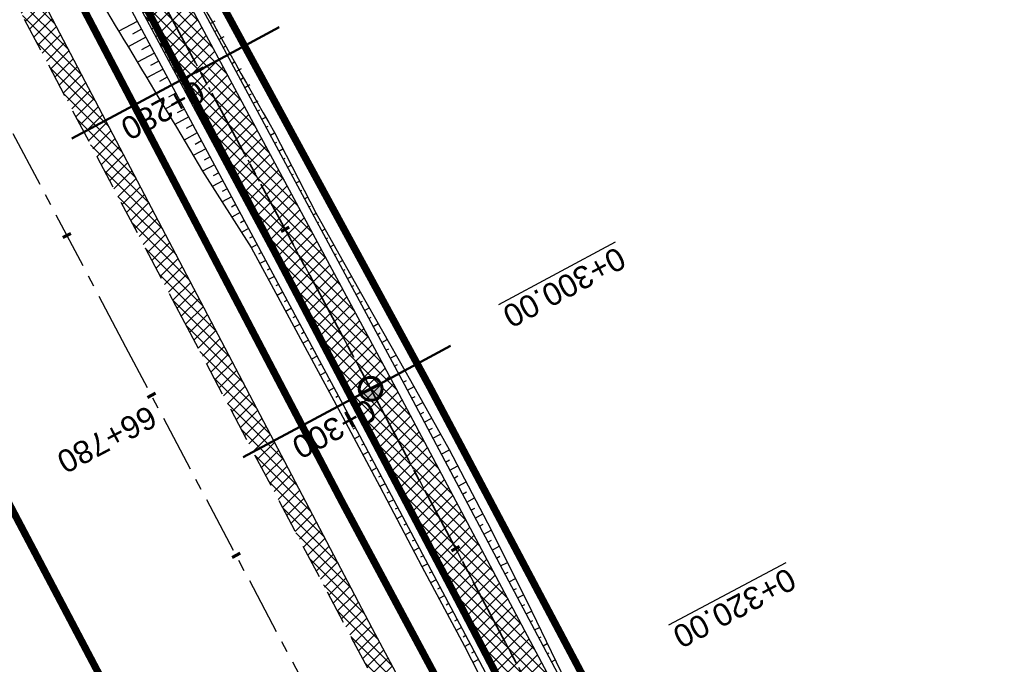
# Model space of a CAD drawing. Header units: metres. Extents: x 7529682 to 7533711, y 5721195 to 5727842.
# Tile 213 of 232: x 7529838 to 7529892, y 5727517 to 5727553. Entities that reach past the tile are written whole.
import ezdxf

# ---------------------------------------------------------------- set-up
doc = ezdxf.new("R2010")
doc.units = ezdxf.units.M
for name, pattern in [('817-dzialki-09-05-04$0$HIDDEN', [0.375, 0.25, -0.125]), ('ACAD_ISO05W100', [33, 24, -3, 0, -3, 0, -3]), ('CENTER', [50.8, 31.75, -6.35, 6.35, -6.35]), ('CENTER2', [28.575, 19.05, -3.175, 3.175, -3.175]), ('HIDDEN', [9.525, 6.35, -3.175])]:
    doc.linetypes.add(name, pattern=pattern)
for name, color, linetype in [('C-DROGI-SYTUACJA', 7, 'Continuous'), ('C-DROGI-SYTUACJA-ETYKIETY', 7, 'Continuous'), ('D-hatch-pobocza', 131, 'Continuous'), ('D-pobocza', 60, 'Continuous'), ('D-rowy', 160, 'Continuous'), ('D-skarpa', 2, 'Continuous'), ('D-skarpa-kreskowanie', 2, 'Continuous')]:
    doc.layers.add(name, color=color, linetype=linetype)
for name, color, linetype, lineweight, true_color in [('D-hatch-ciag-pieszo-rowerowy', 7, 'Continuous', 13, 0xff9f80), ('D-LR-etap-III', 7, '817-dzialki-09-05-04$0$HIDDEN', 50, 0x00008f), ('D-przekroje-pop', 7, 'Continuous', 50, 0x000099)]:
    doc.layers.add(name, color=color, linetype=linetype, lineweight=lineweight, true_color=true_color)
for name, color, linetype, lineweight in [('D-krawędzie', 3, 'Continuous', 30), ('D-obrzeża', 2, 'Continuous', 30), ('D-oś', 10, 'CENTER', 30), ('D-pas-drogowy', 7, 'ACAD_ISO05W100', 50)]:
    doc.layers.add(name, color=color, linetype=linetype, lineweight=lineweight)
doc.layers.add('poprzeczki', color=7, linetype='Continuous', true_color=0x0000c7)
doc.styles.get("Standard").update_dxf_attribs({"font": 'arial.ttf'})
pattern_1 = [(45, (0, 0), (-0.33675960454, 0.33675960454), []), (135, (0, 0), (-0.33675960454, -0.33675960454), [])]

# ---------------------------------------------------------------- blocks, each defined once
blk = doc.blocks.new('AeccTickLine')
at = {"color": 0, "linetype": 'ByBlock', "lineweight": -2}
blk.add_line((0, 1), (0, -1), dxfattribs=at)
blk = doc.blocks.new('kilometraz')
at = {"linetype": 'ByBlock', "lineweight": -2}
blk.add_hatch(color=0, dxfattribs=at).paths.add_polyline_path([(0, -0.28125, 0.41421356), (0.28125, 0, 0.41421356), (0, 0.28125)])
at = {"color": 0, "linetype": 'ByBlock', "lineweight": -2}
blk.add_line((0, 0.28125), (0, -0.28125), dxfattribs=at)
blk.add_circle((0, 0), 0.28125, dxfattribs=at)

msp = doc.modelspace()

# ---------------------------------------------------------------- hatches: boundary and pattern name
at = {"layer": 'D-hatch-ciag-pieszo-rowerowy'}
h = msp.add_hatch(dxfattribs=at)
h.set_pattern_fill('ANSI37', color=256, scale=0.15, style=0)
h.set_pattern_definition(pattern_1)
edge = h.paths.add_edge_path()
edge.add_line((7529794.958, 5727650.503), (7529776.019, 5727686.408))
edge.add_line((7529776.019, 5727686.408), (7529748.844, 5727737.805))
edge.add_line((7529748.844, 5727737.805), (7529744.118, 5727746.741))
edge.add_arc((7529726.438, 5727737.391), 20, 27.8727, 44.2965)
edge.add_line((7529740.753, 5727751.358), (7529739.549, 5727752.592))
edge.add_arc((7529753.864, 5727766.559), 20, 207.9018, 224.2965, ccw=False)
edge.add_line((7529736.189, 5727757.2), (7529717.235, 5727792.995))
edge.add_line((7529717.235, 5727792.995), (7529715.008, 5727791.858))
edge.add_line((7529715.008, 5727791.858), (7529734.148, 5727755.712))
edge.add_arc((7529751.823, 5727765.071), 20, 207.9018, 224.2965)
edge.add_line((7529737.508, 5727751.104), (7529738.712, 5727749.87))
edge.add_arc((7529724.397, 5727735.903), 20, 27.8728, 44.2965, ccw=False)
edge.add_line((7529742.077, 5727745.253), (7529746.633, 5727736.639))
edge.add_line((7529746.633, 5727736.639), (7529773.808, 5727685.242))
edge.add_line((7529773.808, 5727685.242), (7529792.751, 5727649.328))
edge.add_line((7529792.751, 5727649.328), (7529811.281, 5727614.82))
edge.add_line((7529811.281, 5727614.82), (7529836.657, 5727568.297))
edge.add_line((7529836.657, 5727568.297), (7529856.555, 5727531.255))
edge.add_line((7529856.555, 5727531.255), (7529859.536, 5727525.637))
edge.add_line((7529859.536, 5727525.637), (7529862.565, 5727525.262))
edge.add_line((7529862.565, 5727525.262), (7529858.761, 5727532.432))
edge.add_line((7529858.761, 5727532.432), (7529838.856, 5727569.487))
edge.add_line((7529838.856, 5727569.487), (7529813.479, 5727616.01))
edge.add_line((7529813.479, 5727616.01), (7529794.958, 5727650.503))
h = msp.add_hatch(dxfattribs=at)
h.set_pattern_fill('ANSI37', color=256, scale=0.15, style=0)
h.set_pattern_definition(pattern_1)
h.paths.add_polyline_path([(7529994.115, 5727270.039), (7529996.409, 5727271.048), (7529995.888, 5727272.04), (7529987.333, 5727287.9), (7529970.791, 5727319.398), (7529945.39, 5727367.318), (7529919.647, 5727417.711), (7529903.693, 5727447.921), (7529879.894, 5727492.595), (7529862.565, 5727525.262), (7529859.536, 5727525.637), (7529877.686, 5727491.422), (7529901.485, 5727446.75), (7529917.429, 5727416.559), (7529943.172, 5727366.164), (7529968.58, 5727318.231), (7529985.127, 5727286.725), (7529993.681, 5727270.865)])
at = {"layer": 'D-hatch-pobocza'}
h = msp.add_hatch(dxfattribs=at)
h.set_pattern_fill('ANSI37', color=256, scale=0.15, style=0)
h.set_pattern_definition(pattern_1)
h.paths.add_polyline_path([(7529905.34, 5727429.09), (7529892.28, 5727453.58), (7529881.53, 5727473.69), (7529872.27, 5727491.4), (7529857.46, 5727519.14), (7529841.38, 5727549.79), (7529827.75, 5727575.78), (7529816.4, 5727596.89), (7529800.43, 5727627.4), (7529788.07, 5727650.98), (7529775.85, 5727673.83), (7529761.3, 5727701.31), (7529749.89, 5727722.83), (7529745.5, 5727731.66), (7529738.971, 5727744.085), (7529737.465, 5727743.316), (7529742.213, 5727734.302), (7529762.326, 5727696.274), (7529777.785, 5727667.006), (7529799.322, 5727626.3), (7529822.193, 5727583.156), (7529846.924, 5727536.347), (7529864.752, 5727502.663), (7529900.459, 5727434.965), (7529935.352, 5727369.308), (7529971.476, 5727300.786), (7529988.361, 5727268.841), (7529990.28, 5727268.6), (7529990.329, 5727268.617), (7529981.66, 5727284.96), (7529968.42, 5727309.6), (7529956.4, 5727332.85), (7529943.52, 5727357.04), (7529932.32, 5727378.32), (7529916.68, 5727408.01)])

# ---------------------------------------------------------------- linework, layer by layer
at = {"layer": 'C-DROGI-SYTUACJA', "color": 10, "linetype": 'CENTER2', "lineweight": 35, "ltscale": 0.2}
msp.add_lwpolyline([(7529714.301, 5727795.865), (7529735.169, 5727756.456, 0.071658), (7529738.529, 5727751.848), (7529739.732, 5727750.614, -0.071785), (7529743.098, 5727745.997), (7529747.739, 5727737.221), (7529774.913, 5727685.825), (7529793.855, 5727649.915), (7529812.38, 5727615.415), (7529837.757, 5727568.892), (7529857.658, 5727531.843), (7529878.79, 5727492.008), (7529902.589, 5727447.335), (7529918.538, 5727417.135), (7529944.281, 5727366.741), (7529969.685, 5727318.815), (7529986.23, 5727287.312), (7529994.785, 5727271.452), (7530014.919, 5727233.118)], format="xyb", dxfattribs=at)
at = {"layer": 'D-krawędzie', "linetype": 'HIDDEN', "ltscale": 0.3}
msp.add_lwpolyline([(7529737.465, 5727743.316), (7529742.213, 5727734.302), (7529762.326, 5727696.274), (7529777.785, 5727667.006), (7529799.322, 5727626.3), (7529822.193, 5727583.156), (7529846.924, 5727536.347), (7529864.752, 5727502.663), (7529900.459, 5727434.965), (7529935.352, 5727369.308), (7529971.476, 5727300.786), (7530006.702, 5727234.141)], dxfattribs=at)
at = {"layer": 'D-LR-etap-III', "ltscale": 10, "flags": 128}
msp.add_lwpolyline([(7531750.474, 5723895.103, 0.4, 0.4, 0), (7531750.505, 5723895.13, 0.4, 0.4, 0), (7531682.71, 5724022.92, 0.4, 0.4, 0), (7531619.177, 5724147.204, 0.4, 0.4, 0), (7531592.309, 5724198.489, 0.4, 0.4, 0), (7531553.264, 5724272.919, 0.4, 0.4, 0), (7531504.02, 5724366.79, 0.4, 0.4, 0), (7531482.09, 5724407.62, 0.4, 0.4, 0), (7531412.35, 5724541.183, 0.4, 0.4, 0), (7531388.464, 5724586.93, 0.4, 0.4, 0), (7531345.12, 5724669.94, 0.4, 0.4, 0), (7531127.66, 5725081.67, 0.4, 0.4, 0), (7531059.253, 5725211.041, 0.4, 0.4, 0), (7531008.007, 5725307.954, 0.4, 0.4, 0), (7530964.182, 5725390.836, 0.4, 0.4, 0), (7530914.557, 5725484.684, 0.4, 0.4, 0), (7530865.243, 5725577.494, 0.4, 0.4, 0), (7530840.085, 5725624.059, 0.4, 0.4, 0), (7530802.56, 5725694.925, 0.4, 0.4, 0), (7530755.54, 5725787.51, 0.4, 0.4, 0), (7530708.718, 5725876.303, 0.4, 0.4, 0), (7530695.12, 5725902.09, 0.4, 0.4, 0), (7530642.914, 5726001.078, 0.4, 0.4, 0), (7530634.935, 5726016.147, 0.4, 0.4, 0), (7530610.82, 5726061.93, 0.4, 0.4, 0), (7530610.82, 5726061.93, 0.4, 0.4, 0), (7530607.21, 5726063.51, 0.4, 0.4, 0), (7530597.42, 5726080.68, 0.4, 0.4, 0), (7530591.16, 5726088.44, 0.4, 0.4, 0), (7530581.28, 5726107.21, 0.4, 0.4, 0), (7530571.29, 5726130.56, 0.4, 0.4, 0), (7530549.555, 5726171.527, 0.4, 0.4, 0), (7530531.014, 5726206.474, 0.4, 0.4, 0), (7530516.461, 5726236.017, 0.4, 0.4, 0), (7530500.799, 5726266.141, 0.4, 0.4, 0), (7530491.35, 5726283.94, 0.4, 0.4, 0), (7530482.4, 5726303.41, 0.4, 0.4, 0), (7530482.4, 5726303.41, 0.4, 0.4, 0), (7530450.41, 5726357.28, 0.4, 0.4, 0), (7530397.759, 5726458.5, 0.4, 0.4, 0), (7530334.708, 5726583.665, 0.4, 0.4, 0), (7530303.939, 5726645.168, 0.4, 0.4, 0), (7530300.51, 5726651.778, 0.4, 0.4, 0), (7530289.214, 5726671.967, 0.4, 0.4, 0), (7530281.54, 5726685.57, 0.4, 0.4, 0), (7530261.371, 5726724.163, 0.4, 0.4, 0), (7530254.03, 5726738.21, 0.4, 0.4, 0), (7530197.22, 5726845.06, 0.4, 0.4, 0), (7530194.71, 5726849.15, 0.4, 0.4, 0), (7530195.92, 5726850.75, 0.4, 0.4, 0), (7530170.547, 5726892.961, 0.4, 0.4, 0), (7530143.175, 5726945.066, 0.4, 0.4, 0), (7530105.06, 5727018.32, 0.4, 0.4, 0), (7530100.06, 5727027.16, 0.4, 0.4, 0), (7530062.319, 5727099.625, 0.4, 0.4, 0), (7530015.379, 5727189.42, 0.4, 0.4, 0), (7529983.208, 5727250.207, 0.4, 0.4, 0), (7529953.284, 5727306.747, 0.4, 0.4, 0), (7529900.671, 5727406.159, 0.4, 0.4, 0), (7529890.63, 5727425.131, 0.4, 0.4, 0), (7529875.155, 5727454.426, 0.4, 0.4, 0), (7529857.56, 5727487.787, 0.4, 0.4, 0), (7529835.194, 5727530.193, 0.4, 0.4, 0), (7529811.741, 5727574.662, 0.4, 0.4, 0), (7529792.102, 5727611.923, 0.4, 0.4, 0), (7529768.066, 5727657.47, 0.4, 0.4, 0), (7529755.211, 5727682.131, 0.4, 0.4, 0), (7529753.31, 5727681.13, 0.4, 0.4, 0), (7529739.21, 5727707.77, 0.4, 0.4, 0), (7529735.395, 5727711.252, 0.4, 0.4, 0), (7529725.42, 5727730.2, 0.4, 0.4, 0), (7529723.55, 5727729.88, 0.4, 0.4, 0), (7529695.567, 5727782.932, 0.4, 0.4, 0), (7529717.68, 5727794.024, 0.4, 0.4, 0), (7529736.275, 5727758.647, 0.4, 0.4, 0), (7529736.275, 5727758.647, 0.4, 0.4, 0), (7529744.511, 5727750.406, 0.4, 0.4, 0), (7529744.511, 5727750.406, 0.4, 0.4, 0), (7529750.283, 5727738.55, 0.4, 0.4, 0), (7529777.109, 5727687.569, 0.4, 0.4, 0), (7529796.515, 5727651.33, 0.4, 0.4, 0), (7529814.938, 5727616.793, 0.4, 0.4, 0), (7529839.007, 5727572.304, 0.4, 0.4, 0), (7529860.618, 5727532.509, 0.4, 0.4, 0), (7529882.349, 5727491.504, 0.4, 0.4, 0), (7529904.865, 5727449.096, 0.4, 0.4, 0), (7529920.747, 5727418.885, 0.4, 0.4, 0), (7529946.677, 5727368.547, 0.4, 0.4, 0), (7529972.025, 5727320.573, 0.4, 0.4, 0), (7529987.74, 5727290.153, 0.4, 0.4, 0), (7529996.497, 5727273.662, 0.4, 0.4, 0), (7530017.541, 5727234.203, 0.4, 0.4, 0), (7530033.054, 5727204.864, 0.4, 0.4, 0), (7530051.623, 5727170.223, 0.4, 0.4, 0), (7530069.277, 5727137.016, 0.4, 0.4, 0), (7530089.385, 5727097.534, 0.4, 0.4, 0), (7530109.713, 5727060.747, 0.4, 0.4, 0), (7530136.77, 5727011.64, 0.4, 0.4, 0), (7530162.447, 5726962.744, 0.4, 0.4, 0), (7530187.674, 5726916.992, 0.4, 0.4, 0), (7530207.821, 5726879.335, 0.4, 0.4, 0), (7530230.626, 5726834.519, 0.4, 0.4, 0), (7530262.288, 5726776.618, 0.4, 0.4, 0), (7530277.51, 5726760.213, 0.4, 0.4, 0), (7530286.037, 5726744.107, 0.4, 0.4, 0), (7530288.097, 5726735.884, 0.4, 0.4, 0), (7530290.394, 5726725.047, 0.4, 0.4, 0), (7530296.177, 5726713.583, 0.4, 0.4, 0), (7530302.726, 5726701.182, 0.4, 0.4, 0), (7530325.685, 5726657.466, 0.4, 0.4, 0), (7530343.244, 5726623.649, 0.4, 0.4, 0), (7530360.23, 5726591.747, 0.4, 0.4, 0), (7530383.209, 5726548.059, 0.4, 0.4, 0), (7530406.018, 5726503.606, 0.4, 0.4, 0), (7530427.465, 5726462.62, 0.4, 0.4, 0), (7530447.928, 5726424.388, 0.4, 0.4, 0), (7530471.127, 5726379.921, 0.4, 0.4, 0), (7530490.501, 5726343.033, 0.4, 0.4, 0), (7530509.499, 5726306.733, 0.4, 0.4, 0), (7530529.89, 5726267.244, 0.4, 0.4, 0), (7530543.852, 5726238.99, 0.4, 0.4, 0), (7530554.809, 5726218.944, 0.4, 0.4, 0), (7530559.027, 5726212.223, 0.4, 0.4, 0), (7530563.061, 5726206.41, 0.4, 0.4, 0), (7530566.934, 5726200.464, 0.4, 0.4, 0), (7530569.771, 5726194.902, 0.4, 0.4, 0), (7530571.473, 5726191.282, 0.4, 0.4, 0), (7530572.839, 5726188.025, 0.4, 0.4, 0), (7530575.295, 5726182.035, 0.4, 0.4, 0), (7530579.737, 5726173.306, 0.4, 0.4, 0), (7530583.3, 5726167.41, 0.4, 0.4, 0), (7530593.4, 5726163.33, 0.4, 0.4, 0), (7530598.618, 5726155.264, 0.4, 0.4, 0), (7530608.258, 5726140.497, 0.4, 0.4, 0), (7530603.27, 5726136.83, 0.4, 0.4, 0), (7530606.53, 5726131.84, 0.4, 0.4, 0), (7530604.239, 5726124.217, 0.4, 0.4, 0), (7530605.847, 5726121.63, 0.4, 0.4, 0), (7530608.972, 5726116.164, 0.4, 0.4, 0), (7530618.114, 5726097.791, 0.4, 0.4, 0), (7530651.213, 5726034.96, 0.4, 0.4, 0), (7530670.244, 5725998.611, 0.4, 0.4, 0), (7530698.075, 5725945.953, 0.4, 0.4, 0), (7530716.506, 5725911.305, 0.4, 0.4, 0), (7530735.223, 5725875.667, 0.4, 0.4, 0), (7530752.504, 5725842.155, 0.4, 0.4, 0), (7530778.311, 5725793.501, 0.4, 0.4, 0), (7530797.5, 5725756.382, 0.4, 0.4, 0), (7530812.519, 5725728.289, 0.4, 0.4, 0), (7530820.039, 5725713.16, 0.4, 0.4, 0), (7530822.422, 5725710.194, 0.4, 0.4, 0), (7530833.155, 5725688.801, 0.4, 0.4, 0), (7530849.629, 5725656.159, 0.4, 0.4, 0), (7530867.983, 5725621.964, 0.4, 0.4, 0), (7530872.63, 5725612.888, 0.4, 0.4, 0), (7530880.354, 5725597.595, 0.4, 0.4, 0), (7530883.839, 5725593.389, 0.4, 0.4, 0), (7530891.782, 5725587.763, 0.4, 0.4, 0), (7530895.039, 5725584.281, 0.4, 0.4, 0), (7530897.034, 5725580.941, 0.4, 0.4, 0), (7530900.952, 5725579.946, 0.4, 0.4, 0), (7530904.81, 5725571.977, 0.4, 0.4, 0), (7530903.682, 5725568.566, 0.4, 0.4, 0), (7530908.901, 5725558.845, 0.4, 0.4, 0), (7530910.252, 5725545.672, 0.4, 0.4, 0), (7530912.873, 5725538.646, 0.4, 0.4, 0), (7530945.278, 5725478.464, 0.4, 0.4, 0), (7530959.692, 5725450.246, 0.4, 0.4, 0), (7531002.827, 5725368.192, 0.4, 0.4, 0), (7531044.704, 5725290.314, 0.4, 0.4, 0), (7531064.099, 5725253.213, 0.4, 0.4, 0), (7531083.01, 5725216.678, 0.4, 0.4, 0), (7531113.013, 5725158.466, 0.4, 0.4, 0), (7531137.364, 5725113.071, 0.4, 0.4, 0), (7531150.831, 5725086.712, 0.4, 0.4, 0), (7531159.746, 5725076.641, 0.4, 0.4, 0), (7531166.31, 5725074.58, 0.4, 0.4, 0), (7531172.29, 5725062.58, 0.4, 0.4, 0), (7531170.59, 5725055.606, 0.4, 0.4, 0), (7531173.733, 5725044.081, 0.4, 0.4, 0), (7531215.342, 5724964.86, 0.4, 0.4, 0), (7531238.054, 5724921.685, 0.4, 0.4, 0), (7531262.39, 5724875.283, 0.4, 0.4, 0), (7531295.587, 5724811.266, 0.4, 0.4, 0), (7531348.488, 5724712.363, 0.4, 0.4, 0), (7531363.741, 5724682.684, 0.4, 0.4, 0), (7531366.987, 5724675.865, 0.4, 0.4, 0), (7531382.541, 5724646.111, 0.4, 0.4, 0), (7531401.299, 5724610.875, 0.4, 0.4, 0), (7531428.965, 5724558.862, 0.4, 0.4, 0), (7531449.111, 5724520.398, 0.4, 0.4, 0), (7531477.293, 5724465.831, 0.4, 0.4, 0), (7531500.996, 5724421.113, 0.4, 0.4, 0), (7531512.122, 5724400.549, 0.4, 0.4, 0), (7531513.782, 5724396.757, 0.4, 0.4, 0), (7531526.32, 5724379.39, 0.4, 0.4, 0), (7531566.784, 5724302.736, 0.4, 0.4, 0), (7531578.579, 5724282.775, 0.4, 0.4, 0), (7531584.233, 5724273.111, 0.4, 0.4, 0), (7531590.109, 5724263.508, 0.4, 0.4, 0), (7531593.028, 5724258.771, 0.4, 0.4, 0), (7531595.712, 5724254.227, 0.4, 0.4, 0), (7531601.66, 5724243.898, 0.4, 0.4, 0), (7531606.098, 5724235.986, 0.4, 0.4, 0), (7531609.382, 5724230.799, 0.4, 0.4, 0), (7531611.58, 5724227.671, 0.4, 0.4, 0), (7531612.708, 5724225.864, 0.4, 0.4, 0), (7531618.665, 5724214.481, 0.4, 0.4, 0), (7531619.886, 5724212.334, 0.4, 0.4, 0), (7531620.932, 5724210.787, 0.4, 0.4, 0), (7531623.519, 5724207.112, 0.4, 0.4, 0), (7531626.144, 5724203.613, 0.4, 0.4, 0), (7531632.023, 5724196.486, 0.4, 0.4, 0), (7531653.949, 5724152.618, 0.4, 0.4, 0), (7531656.751, 5724143.104, 0.4, 0.4, 0), (7531659.614, 5724133.255, 0.4, 0.4, 0), (7531661.627, 5724128.646, 0.4, 0.4, 0.010938), (7531674.315, 5724101.435, 0.4, 0.4, 0), (7531685.138, 5724081.408, 0.4, 0.4, 0), (7531692.16, 5724066.277, 0.4, 0.4, 0), (7531699.662, 5724051.388, 0.4, 0.4, 0), (7531704.481, 5724040.809, 0.4, 0.4, 0), (7531704.481, 5724040.809, 0.4, 0.4, 0), (7531704.401, 5724037.369, 0.4, 0.4, 0), (7531720.384, 5724003.441, 0.4, 0.4, 0), (7531728.799, 5723986.206, 0.4, 0.4, 0), (7531733.238, 5723977.193, 0.4, 0.4, 0), (7531736.75, 5723969.505, 0.4, 0.4, 0), (7531737.336, 5723968.519, 0.4, 0.4, 0), (7531738.285, 5723967.699, 0.4, 0.4, 0), (7531742.181, 5723962.346, 0.4, 0.4, 0), (7531744.286, 5723958.616, 0.4, 0.4, 0), (7531755.393, 5723944.193, 0.4, 0.4, 0), (7531758.69, 5723936.76, 0.4, 0.4, 0), (7531780.08, 5723929.25, 0.4, 0.4, 0), (7531792.612, 5723906.338, 0.4, 0.4, 0), (7531792.612, 5723906.338, 0.4, 0.4, 0), (7531756.962, 5723883.055, 0.4, 0.4, 0), (7531750.46, 5723895.13, 0.4, 0.4, 0), (7531750.46, 5723895.13, 0, 0, 0)], format="xyseb", dxfattribs=at)
at = {"layer": 'D-obrzeża'}
for points in [[(7529996.408, 5727271.05), (7529995.888, 5727272.04), (7529987.333, 5727287.9), (7529970.791, 5727319.398), (7529945.39, 5727367.318), (7529919.647, 5727417.711), (7529903.693, 5727447.921), (7529879.894, 5727492.595), (7529858.761, 5727532.432), (7529838.856, 5727569.487), (7529813.479, 5727616.01), (7529794.958, 5727650.503), (7529776.019, 5727686.408), (7529748.844, 5727737.805), (7529744.118, 5727746.741, 0.071785), (7529740.753, 5727751.358), (7529739.549, 5727752.592, -0.071658), (7529736.189, 5727757.2), (7529717.235, 5727792.995)], [(7530013.813, 5727232.534), (7529993.681, 5727270.865), (7529985.127, 5727286.725), (7529968.58, 5727318.231), (7529943.172, 5727366.164), (7529917.429, 5727416.559), (7529901.485, 5727446.75), (7529877.686, 5727491.422), (7529856.555, 5727531.255), (7529836.657, 5727568.297), (7529811.281, 5727614.82), (7529792.751, 5727649.328), (7529773.808, 5727685.242), (7529746.633, 5727736.639), (7529746.633, 5727736.639), (7529742.077, 5727745.253, 0.071785), (7529738.712, 5727749.87), (7529737.508, 5727751.104, -0.071658), (7529734.148, 5727755.712), (7529715.008, 5727791.858)]]:
    msp.add_lwpolyline(points, format="xyb", dxfattribs=at)
at = {"layer": 'D-oś', "ltscale": 0.1}
msp.add_lwpolyline([(7530003.607, 5727232.506), (7529968.381, 5727299.153), (7529932.259, 5727367.671), (7529897.365, 5727433.327), (7529861.657, 5727501.028), (7529843.829, 5727534.712), (7529819.1, 5727581.518), (7529796.228, 5727624.663), (7529774.69, 5727665.371), (7529759.232, 5727694.637), (7529739.12, 5727732.663), (7529700.238, 5727806.043)], dxfattribs=at)
at = {"layer": 'D-oś', "ltscale": 0.03}
msp.add_lwpolyline([(7529714.301, 5727795.865), (7529735.169, 5727756.456, 0.071658), (7529738.529, 5727751.848), (7529739.732, 5727750.614, -0.071785), (7529743.098, 5727745.997), (7529747.739, 5727737.221), (7529774.913, 5727685.825), (7529793.855, 5727649.915), (7529812.38, 5727615.415), (7529837.757, 5727568.892), (7529857.658, 5727531.843), (7529878.79, 5727492.008), (7529902.589, 5727447.335), (7529918.538, 5727417.135), (7529944.281, 5727366.741), (7529969.685, 5727318.815), (7529986.23, 5727287.312), (7529994.785, 5727271.452), (7530014.919, 5727233.118)], format="xyb", dxfattribs=at)
at = {"layer": 'D-pas-drogowy', "ltscale": 0.2, "flags": 128}
msp.add_lwpolyline([(7531633.019, 5724182.834, 0.4, 0.4, 0), (7531617.559, 5724211.608, 0.4, 0.4, 0), (7531566.784, 5724302.736, 0.4, 0.4, 0), (7531538.419, 5724356.47, 0.4, 0.4, 0), (7531526.32, 5724379.39, 0.4, 0.4, 0), (7531516.102, 5724393.607, 0.4, 0.4, 0.001485), (7531513.78, 5724396.838, 0.4, 0.4, 0), (7531501.87, 5724413.41, 0.4, 0.4, 0), (7531474.926, 5724464.508, 0.4, 0.4, 0), (7531446.2, 5724518.992, 0.4, 0.4, 0), (7531424.962, 5724559.262, 0.4, 0.4, 0), (7531398.444, 5724609.566, 0.4, 0.4, 0), (7531379.647, 5724645.216, 0.4, 0.4, 0), (7531365.23, 5724672.56, 0.4, 0.4, 0), (7531341.306, 5724717.915, 0.4, 0.4, 0), (7531312.9, 5724771.789, 0.4, 0.4, 0), (7531292.591, 5724810.307, 0.4, 0.4, 0), (7531259.392, 5724873.271, 0.4, 0.4, 0), (7531233.74, 5724921.923, 0.4, 0.4, 0), (7531203.073, 5724980.092, 0.4, 0.4, 0), (7531173.471, 5725036.225, 0.4, 0.4, 0), (7531168.27, 5725046.09, 0.4, 0.4, 0), (7531172.29, 5725062.58, 0.4, 0.4, 0), (7531166.31, 5725074.58, 0.4, 0.4, 0), (7531150.32, 5725079.6, 0.4, 0.4, 0), (7531141.5, 5725096.43, 0.4, 0.4, 0), (7531109.312, 5725157.814, 0.4, 0.4, 0), (7531086.641, 5725201.048, 0.4, 0.4, 0), (7531059.198, 5725253.384, 0.4, 0.4, 0), (7531028.207, 5725312.489, 0.4, 0.4, 0), (7530999.105, 5725367.99, 0.4, 0.4, 0), (7530956.248, 5725449.725, 0.4, 0.4, 0), (7530924.398, 5725510.464, 0.4, 0.4, 0), (7530897.51, 5725561.74, 0.4, 0.4, 0), (7530894.46, 5725566.14, 0.4, 0.4, 0), (7530892.16, 5725570.49, 0.4, 0.4, 0), (7530869.363, 5725613.307, 0.4, 0.4, 0), (7530861.694, 5725627.705, 0.4, 0.4, 0), (7530852.74, 5725644.52, 0.4, 0.4, 0), (7530831.51, 5725684.2, 0.4, 0.4, 0), (7530811.13, 5725722.52, 0.4, 0.4, 0), (7530792.348, 5725757.941, 0.4, 0.4, 0), (7530768.03, 5725803.8, 0.4, 0.4, 0), (7530748.769, 5725840.179, 0.4, 0.4, 0), (7530727.7, 5725879.97, 0.4, 0.4, 0), (7530712.098, 5725909.545, 0.4, 0.4, 0), (7530693.644, 5725944.645, 0.4, 0.4, 0), (7530665.702, 5725997.539, 0.4, 0.4, 0), (7530641.76, 5726042.88, 0.4, 0.4, 0), (7530616.5, 5726091.48, 0.4, 0.4, 0), (7530604.628, 5726114.32, 0.4, 0.4, -0.007763), (7530602.5, 5726118.43, 0.4, 0.4, 0), (7530603.992, 5726123.395, 0.4, 0.4, 0), (7530606.53, 5726131.84, 0.4, 0.4, 0), (7530603.27, 5726136.83, 0.4, 0.4, 0), (7530593.776, 5726151.369, 0.4, 0.4, 0), (7530590.203, 5726156.84, 0.4, 0.4, 0), (7530583.3, 5726167.41, 0.4, 0.4, 0), (7530580.578, 5726170.428, 0.4, 0.4, 0), (7530575.85, 5726175.67, 0.4, 0.4, 0), (7530569.01, 5726186.66, 0.4, 0.4, 0), (7530562.555, 5726199.189, 0.4, 0.4, 0), (7530555.67, 5726211.39, 0.4, 0.4, 0), (7530548.29, 5726224.23, 0.4, 0.4, 0), (7530540.58, 5726237.71, 0.4, 0.4, 0), (7530532.68, 5726252.65, 0.4, 0.4, 0), (7530524.06, 5726269.35, 0.4, 0.4, 0), (7530502.82, 5726309.91, 0.4, 0.4, 0), (7530488.83, 5726336.63, 0.4, 0.4, 0), (7530466.03, 5726380.16, 0.4, 0.4, 0), (7530438.47, 5726432.77, 0.4, 0.4, 0), (7530424.53, 5726459.09, 0.4, 0.4, 0), (7530401.63, 5726502.97, 0.4, 0.4, 0), (7530383.38, 5726538.06, 0.4, 0.4, 0), (7530353.97, 5726593.52, 0.4, 0.4, 0), (7530338.47, 5726622.74, 0.4, 0.4, 0), (7530322.01, 5726653.88, 0.4, 0.4, 0), (7530297.54, 5726700.33, 0.4, 0.4, 0), (7530287.38, 5726719.6, 0.4, 0.4, 0), (7530285.95, 5726722.316, 0.4, 0.4, 0), (7530280.26, 5726733.12, 0.4, 0.4, 0), (7530266.73, 5726758.74, 0.4, 0.4, 0), (7530260.42, 5726770.47, 0.4, 0.4, 0), (7530253.25, 5726783.82, 0.4, 0.4, 0), (7530244.95, 5726799.33, 0.4, 0.4, 0), (7530239.39, 5726808.49, 0.4, 0.4, 0), (7530238.29, 5726807.9, 0.4, 0.4, 0), (7530218.11, 5726850.67, 0.4, 0.4, 0), (7530175.907, 5726928.168, 0.4, 0.4, 0), (7530096.68, 5727076.15, 0.4, 0.4, 0), (7530094.68, 5727079.89, 0.4, 0.4, 0), (7530064.597, 5727135.523, 0.4, 0.4, 0), (7530046.731, 5727168.892, 0.4, 0.4, 0), (7530025.803, 5727208.461, 0.4, 0.4, 0), (7530012.847, 5727232.979, 0.4, 0.4, 0), (7529994.15, 5727268.45, 0.4, 0.4, 0), (7529981.671, 5727291.93, 0.4, 0.4, 0), (7529949.89, 5727351.73, 0.4, 0.4, 0), (7529924.75, 5727399.03, 0.4, 0.4, 0), (7529915.516, 5727417.1, 0.4, 0.4, 0), (7529885.83, 5727475.19, 0.4, 0.4, 0), (7529862.56, 5727519.97, 0.4, 0.4, 0), (7529852.985, 5727538.191, 0.4, 0.4, 0), (7529836.513, 5727569.511, 0.4, 0.4, 0), (7529815.369, 5727609.141, 0.4, 0.4, 0), (7529792.795, 5727651.247, 0.4, 0.4, 0), (7529774.199, 5727685.858, 0.4, 0.4, 0), (7529746.966, 5727736.059, 0.4, 0.4, 0), (7529733.92, 5727757.62, 0.4, 0.4, 0), (7529708.607, 5727806.389, 0.4, 0.4, 0), (7529688.492, 5727796.345, 0.4, 0.4, 0), (7529723.55, 5727729.88, 0.4, 0.4, 0), (7529725.42, 5727730.2, 0.4, 0.4, 0), (7529735.38, 5727711.28, 0.4, 0.4, 0), (7529739.21, 5727707.77, 0.4, 0.4, 0), (7529753.31, 5727681.13, 0.4, 0.4, 0), (7529755.178, 5727682.114, 0.4, 0.4, 0), (7529792.102, 5727611.923, 0.4, 0.4, 0), (7529811.741, 5727574.662, 0.4, 0.4, 0), (7529835.194, 5727530.193, 0.4, 0.4, 0), (7529857.56, 5727487.787, 0.4, 0.4, 0), (7529875.155, 5727454.426, 0.4, 0.4, 0), (7529890.63, 5727425.131, 0.4, 0.4, 0), (7529900.671, 5727406.159, 0.4, 0.4, 0), (7529953.284, 5727306.747, 0.4, 0.4, 0), (7529983.208, 5727250.207, 0.4, 0.4, 0), (7530015.379, 5727189.42, 0.4, 0.4, 0), (7530062.319, 5727099.625, 0.4, 0.4, 0), (7530100.06, 5727027.16, 0.4, 0.4, 0), (7530105.06, 5727018.32, 0.4, 0.4, 0), (7530143.175, 5726945.066, 0.4, 0.4, 0), (7530170.547, 5726892.961, 0.4, 0.4, 0), (7530195.92, 5726850.75, 0.4, 0.4, 0), (7530194.71, 5726849.15, 0.4, 0.4, 0), (7530197.22, 5726845.06, 0.4, 0.4, 0), (7530254.03, 5726738.21, 0.4, 0.4, 0), (7530261.371, 5726724.163, 0.4, 0.4, 0), (7530281.54, 5726685.57, 0.4, 0.4, 0), (7530289.214, 5726671.967, 0.4, 0.4, 0), (7530300.51, 5726651.778, 0.4, 0.4, 0), (7530303.939, 5726645.168, 0.4, 0.4, 0), (7530334.708, 5726583.665, 0.4, 0.4, 0), (7530397.759, 5726458.5, 0.4, 0.4, 0), (7530450.41, 5726357.28, 0.4, 0.4, 0), (7530482.4, 5726303.41, 0.4, 0.4, 0), (7530483.688, 5726301.003, 0.4, 0.4, 0), (7530491.35, 5726283.94, 0.4, 0.4, 0), (7530512.67, 5726243.78, 0.4, 0.4, 0), (7530529.43, 5726209.46, 0.4, 0.4, 0), (7530571.29, 5726130.56, 0.4, 0.4, 0), (7530581.28, 5726107.21, 0.4, 0.4, 0), (7530591.16, 5726088.44, 0.4, 0.4, 0), (7530597.42, 5726080.68, 0.4, 0.4, 0), (7530607.21, 5726063.51, 0.4, 0.4, 0), (7530610.82, 5726061.93, 0.4, 0.4, 0), (7530634.935, 5726016.147, 0.4, 0.4, 0), (7530642.914, 5726001.078, 0.4, 0.4, 0), (7530695.12, 5725902.09, 0.4, 0.4, 0), (7530708.718, 5725876.303, 0.4, 0.4, 0), (7530755.54, 5725787.51, 0.4, 0.4, 0), (7530802.56, 5725694.925, 0.4, 0.4, 0), (7530840.085, 5725624.059, 0.4, 0.4, 0), (7530865.243, 5725577.494, 0.4, 0.4, 0), (7530914.557, 5725484.684, 0.4, 0.4, 0), (7530964.182, 5725390.836, 0.4, 0.4, 0), (7531008.007, 5725307.954, 0.4, 0.4, 0), (7531059.253, 5725211.041, 0.4, 0.4, 0), (7531127.66, 5725081.67, 0.4, 0.4, 0), (7531345.12, 5724669.94, 0.4, 0.4, 0), (7531388.464, 5724586.93, 0.4, 0.4, 0), (7531412.35, 5724541.183, 0.4, 0.4, 0), (7531482.09, 5724407.62, 0.4, 0.4, 0), (7531504.02, 5724366.79, 0.4, 0.4, 0), (7531519.374, 5724337.52, 0.4, 0.4, 0), (7531563.749, 5724252.932, 0.4, 0.4, 0), (7531602.175, 5724179.681, 0.4, 0.4, 0), (7531619.177, 5724147.204, 0.4, 0.4, 0), (7531625.038, 5724135.635, 0.4, 0.4, 0), (7531656.796, 5724073.316, 0.4, 0.4, 0), (7531675.12, 5724037.36, 0.4, 0.4, 0), (7531682.71, 5724022.92, 0.4, 0.4, 0), (7531705.565, 5723979.811, 0.4, 0.4, 0), (7531736.606, 5723921.262, 0.4, 0.4, 0), (7531750.46, 5723895.13, 0.4, 0.4, 0), (7531740.77, 5723886.56, 0.4, 0.4, 0), (7531732.86, 5723885, 0.4, 0.4, 0), (7531722.18, 5723887.77, 0.4, 0.4, 0), (7531729.87, 5723862.17, 0.4, 0.4, 0), (7531742.92, 5723861.93, 0.4, 0.4, 0), (7531763.71, 5723859.52, 0.4, 0.4, 0), (7531768.42, 5723854.12, 0.4, 0.4, 0), (7531787.42, 5723817.97, 0.4, 0.4, 0), (7531795.57, 5723809.82, 0.4, 0.4, 0), (7531816.347, 5723819.85, 0.4, 0.4, 0), (7531816.347, 5723819.85, 0.4, 0.4, 0), (7531805.06, 5723843.23, 0.4, 0.4, 0), (7531803.61, 5723886.23, 0.4, 0.4, 0), (7531803.61, 5723886.23, 0.4, 0.4, 0), (7531780.08, 5723929.25, 0.4, 0.4, 0), (7531758.69, 5723936.76, 0.4, 0.4, 0), (7531749.359, 5723946.412, 0.4, 0.4, 0), (7531742.71, 5723953.29, 0.4, 0.4, 0), (7531735.177, 5723967.878, 0.4, 0.4, 0), (7531722.37, 5723992.68, 0.4, 0.4, 0), (7531705.042, 5724030.886, 0.4, 0.4, 0), (7531699.47, 5724043.17, 0.4, 0.4, 0), (7531692.69, 5724058.11, 0.4, 0.4, 0), (7531679.672, 5724084.017, 0.4, 0.4, 0), (7531674.55, 5724094.21, 0.4, 0.4, 0), (7531666.633, 5724114.003, 0.4, 0.4, 0), (7531649, 5724153.82, 0.4, 0.4, 0), (7531641.49, 5724149.34, 0.4, 0.4, 0), (7531626.04, 5724179.34, 0.4, 0.4, 0), (7531633.03, 5724182.84, 0, 0, 0)], format="xyseb", dxfattribs=at)
at = {"layer": 'D-pobocza'}
for points in [[(7529719.962, 5727788.914), (7529736.631, 5727757.434, 0.071658), (7529739.907, 5727752.941), (7529741.111, 5727751.707, -0.071785), (7529744.56, 5727746.975), (7529749.286, 5727738.039), (7529776.461, 5727686.642), (7529795.4, 5727650.738), (7529813.919, 5727616.248), (7529839.296, 5727569.725), (7529859.202, 5727532.667), (7529880.335, 5727492.83), (7529904.135, 5727448.155), (7529920.091, 5727417.942), (7529945.833, 5727367.549), (7529971.233, 5727319.631), (7529987.775, 5727288.135), (7529996.33, 5727272.275), (7529996.866, 5727271.253)], [(7529718.045, 5727785.054), (7529733.706, 5727755.478, 0.071658), (7529737.151, 5727750.754), (7529738.354, 5727749.521, -0.071785), (7529741.635, 5727745.019), (7529746.191, 5727736.405), (7529773.366, 5727685.008), (7529792.31, 5727649.093), (7529810.841, 5727614.582), (7529836.218, 5727568.059), (7529856.114, 5727531.019), (7529877.245, 5727491.187), (7529901.043, 5727446.515), (7529916.985, 5727416.328), (7529942.728, 5727365.933), (7529968.137, 5727317.998), (7529984.685, 5727286.49), (7529993.24, 5727270.63), (7529993.656, 5727269.837)]]:
    msp.add_lwpolyline(points, format="xyb", dxfattribs=at)
at = {"layer": 'D-pobocza', "linetype": 'ByBlock'}
msp.add_lwpolyline([(7529990.329, 5727268.617), (7529981.66, 5727284.96), (7529968.42, 5727309.6), (7529956.4, 5727332.85), (7529943.52, 5727357.04), (7529932.32, 5727378.32), (7529916.68, 5727408.01), (7529905.34, 5727429.09), (7529892.28, 5727453.58), (7529881.53, 5727473.69), (7529872.27, 5727491.4), (7529857.46, 5727519.14), (7529841.38, 5727549.79), (7529827.75, 5727575.78), (7529816.4, 5727596.89), (7529800.43, 5727627.4), (7529788.07, 5727650.98), (7529775.85, 5727673.83), (7529761.3, 5727701.31), (7529749.89, 5727722.83), (7529745.5, 5727731.66), (7529738.971, 5727744.085), (7529737.465, 5727743.316)], dxfattribs=at)
at = {"layer": 'D-przekroje-pop'}
for points in [[(7529852.293, 5727552.397), (7529847.888, 5727550.031), (7529840.841, 5727546.245)], [(7529861.757, 5727534.778), (7529857.353, 5727532.412), (7529850.305, 5727528.626)]]:
    msp.add_lwpolyline(points, dxfattribs=at)
at = {"layer": 'D-rowy', "linetype": 'HIDDEN', "ltscale": 0.1, "const_width": 0.4, "flags": 128}
msp.add_lwpolyline([(7530210.965, 5726857.162), (7530158.809, 5726954.52), (7530122.465, 5727022.753), (7530095.922, 5727072.859), (7530086.314, 5727091.113), (7530063.16, 5727134.709), (7530033.596, 5727190.759), (7530021.34, 5727213.676), (7530002.619, 5727249.036), (7529995.396, 5727262.503), (7529988.789, 5727275.206), (7529976.334, 5727299.006), (7529958.125, 5727333.488), (7529939.362, 5727369.129), (7529923.146, 5727399.734), (7529918.219, 5727408.985), (7529909.126, 5727427.527), (7529905.376, 5727434.673), (7529896.192, 5727451.152), (7529887.557, 5727467.231), (7529877.124, 5727486.657), (7529866.166, 5727506.778), (7529855.76, 5727526.176), (7529840.707, 5727554.898), (7529824.518, 5727585.588), (7529810.515, 5727612.292), (7529795.682, 5727640.077), (7529780.379, 5727668.69), (7529772.315, 5727684.078), (7529762.635, 5727702.447), (7529747.007, 5727732.117), (7529740.676, 5727744.954)], dxfattribs=at)
at = {"layer": 'D-skarpa', "linetype": 'Continuous'}
for points in [[(7529842.461, 5727564.143, 0.009715), (7529852.031, 5727546.581), (7529854.314, 5727542.131), (7529856.769, 5727537.774), (7529859.24, 5727533.426), (7529859.559, 5727532.864), (7529861.694, 5727529.055), (7529864.005, 5727524.621), (7529866.232, 5727520.143), (7529868.41, 5727515.638), (7529870.683, 5727511.184), (7529873.147, 5727506.579), (7529875.35, 5727502.34, 0.007923), (7529880.287, 5727493.639), (7529880.656, 5727492.999), (7529882.731, 5727489.28), (7529885.097, 5727484.875), (7529888.098, 5727479.228), (7529889.587, 5727475.936), (7529891.669, 5727471.896, -0.002496)], [(7529840.326, 5727557.321, -0.001967), (7529848.058, 5727544.446), (7529850.748, 5727540.216), (7529855.811, 5727530.851), (7529857.855, 5727527.019), (7529860.175, 5727522.59), (7529862.537, 5727518.183), (7529864.824, 5727513.736), (7529866.504, 5727508.967), (7529868.787, 5727504.266), (7529870.982, 5727500.023, 0.000301), (7529875.512, 5727491.106), (7529875.854, 5727490.451), (7529877.84, 5727486.674), (7529882.492, 5727477.822), (7529883.147, 5727476.59), (7529885.076, 5727473.533)]]:
    msp.add_lwpolyline(points, format="xyb", dxfattribs=at)
at = {"layer": 'D-skarpa-kreskowanie', "linetype": 'Continuous'}
for p, q in [((7529844.457, 5727552.721, 108.307), (7529843.439, 5727552.174, 107.537)), ((7529848.496, 5727552.598, 108.434), (7529848.767, 5727552.744, 108.228)), ((7529844.693, 5727552.28, 108.306), (7529844.195, 5727552.013, 107.929)), ((7529848.732, 5727552.158, 108.433), (7529848.874, 5727552.234, 108.326)), ((7529844.93, 5727551.84, 108.305), (7529843.955, 5727551.316, 107.567)), ((7529848.969, 5727551.717, 108.432), (7529849.264, 5727551.876, 108.209)), ((7529845.403, 5727550.959, 108.304), (7529844.47, 5727550.458, 107.598)), ((7529845.167, 5727551.399, 108.305), (7529844.69, 5727551.143, 107.943)), ((7529849.206, 5727551.277, 108.432), (7529849.359, 5727551.359, 108.315)), ((7529849.442, 5727550.836, 108.431), (7529849.76, 5727551.007, 108.19)), ((7529845.64, 5727550.518, 108.303), (7529845.184, 5727550.273, 107.958)), ((7529849.679, 5727550.396, 108.43), (7529849.834, 5727550.479, 108.313)), ((7529845.877, 5727550.078, 108.303), (7529844.986, 5727549.599, 107.628)), ((7529849.915, 5727549.955, 108.43), (7529850.217, 5727550.117, 108.202)), ((7529846.113, 5727549.637, 108.302), (7529845.678, 5727549.404, 107.973)), ((7529850.152, 5727549.515, 108.429), (7529850.299, 5727549.594, 108.318)), ((7529846.35, 5727549.197, 108.301), (7529845.501, 5727548.741, 107.659)), ((7529846.586, 5727548.756, 108.301), (7529846.172, 5727548.534, 107.987)), ((7529850.389, 5727549.074, 108.428), (7529850.673, 5727549.227, 108.213)), ((7529850.625, 5727548.634, 108.428), (7529850.763, 5727548.708, 108.323)), ((7529846.823, 5727548.316, 108.3), (7529846.013, 5727547.881, 107.687)), ((7529850.862, 5727548.193, 108.427), (7529851.13, 5727548.337, 108.224)), ((7529847.06, 5727547.876, 108.299), (7529846.664, 5727547.663, 108)), ((7529851.098, 5727547.753, 108.426), (7529851.228, 5727547.823, 108.328)), ((7529847.296, 5727547.435, 108.298), (7529846.525, 5727547.021, 107.715)), ((7529851.335, 5727547.313, 108.426), (7529851.586, 5727547.447, 108.236)), ((7529847.769, 5727546.554, 108.297), (7529847.037, 5727546.161, 107.743)), ((7529847.533, 5727546.995, 108.298), (7529847.157, 5727546.793, 108.013)), ((7529851.572, 5727546.872, 108.425), (7529851.693, 5727546.937, 108.333)), ((7529851.808, 5727546.432, 108.424), (7529852.042, 5727546.557, 108.247)), ((7529848.006, 5727546.114, 108.296), (7529847.649, 5727545.922, 108.027)), ((7529852.045, 5727545.991, 108.424), (7529852.158, 5727546.052, 108.338)), ((7529848.243, 5727545.673, 108.296), (7529847.549, 5727545.301, 107.771)), ((7529852.281, 5727545.551, 108.423), (7529852.499, 5727545.668, 108.258)), ((7529848.479, 5727545.233, 108.295), (7529848.142, 5727545.052, 108.04)), ((7529852.518, 5727545.11, 108.422), (7529852.623, 5727545.166, 108.343)), ((7529848.716, 5727544.792, 108.294), (7529848.061, 5727544.441, 107.799)), ((7529848.952, 5727544.352, 108.294), (7529848.641, 5727544.185, 108.058)), ((7529852.755, 5727544.67, 108.422), (7529852.956, 5727544.778, 108.27)), ((7529849.189, 5727543.911, 108.293), (7529848.599, 5727543.595, 107.847)), ((7529852.991, 5727544.229, 108.421), (7529853.088, 5727544.281, 108.348)), ((7529853.228, 5727543.789, 108.42), (7529853.412, 5727543.888, 108.281)), ((7529849.426, 5727543.471, 108.292), (7529849.147, 5727543.321, 108.082)), ((7529853.464, 5727543.348, 108.42), (7529853.553, 5727543.396, 108.353)), ((7529849.662, 5727543.03, 108.292), (7529849.138, 5727542.748, 107.895)), ((7529853.701, 5727542.908, 108.419), (7529853.869, 5727542.998, 108.292)), ((7529849.899, 5727542.59, 108.291), (7529849.653, 5727542.458, 108.105)), ((7529853.938, 5727542.467, 108.418), (7529854.018, 5727542.51, 108.358)), ((7529850.135, 5727542.149, 108.29), (7529849.676, 5727541.902, 107.943)), ((7529850.372, 5727541.709, 108.29), (7529850.158, 5727541.594, 108.128)), ((7529854.174, 5727542.027, 108.418), (7529854.327, 5727542.109, 108.303)), ((7529854.411, 5727541.586, 108.417), (7529854.492, 5727541.63, 108.356)), ((7529850.609, 5727541.268, 108.289), (7529850.214, 5727541.056, 107.99)), ((7529854.648, 5727541.146, 108.416), (7529854.818, 5727541.237, 108.288)), ((7529850.845, 5727540.828, 108.288), (7529850.664, 5727540.731, 108.151)), ((7529854.884, 5727540.705, 108.416), (7529854.974, 5727540.753, 108.348)), ((7529851.082, 5727540.387, 108.288), (7529850.752, 5727540.21, 108.038)), ((7529855.121, 5727540.265, 108.415), (7529855.309, 5727540.366, 108.273)), ((7529851.319, 5727539.947, 108.287), (7529851.154, 5727539.859, 108.163)), ((7529851.555, 5727539.507, 108.286), (7529851.227, 5727539.33, 108.038)), ((7529855.357, 5727539.825, 108.414), (7529855.456, 5727539.877, 108.34)), ((7529855.594, 5727539.384, 108.414), (7529855.799, 5727539.494, 108.258)), ((7529851.792, 5727539.066, 108.286), (7529851.628, 5727538.978, 108.162)), ((7529855.831, 5727538.944, 108.413), (7529855.938, 5727539.001, 108.332)), ((7529852.028, 5727538.626, 108.285), (7529851.703, 5727538.451, 108.039)), ((7529856.067, 5727538.503, 108.412), (7529856.29, 5727538.623, 108.243)), ((7529852.265, 5727538.185, 108.284), (7529852.103, 5727538.098, 108.162)), ((7529856.304, 5727538.063, 108.412), (7529856.42, 5727538.125, 108.324)), ((7529852.502, 5727537.745, 108.284), (7529852.178, 5727537.571, 108.039)), ((7529852.738, 5727537.304, 108.283), (7529852.577, 5727537.218, 108.161)), ((7529856.54, 5727537.622, 108.411), (7529856.781, 5727537.752, 108.229)), ((7529852.975, 5727536.864, 108.282), (7529852.654, 5727536.691, 108.04)), ((7529856.777, 5727537.182, 108.41), (7529856.903, 5727537.249, 108.315)), ((7529857.014, 5727536.741, 108.41), (7529857.276, 5727536.882, 108.211)), ((7529853.211, 5727536.423, 108.282), (7529853.052, 5727536.337, 108.161)), ((7529857.25, 5727536.301, 108.409), (7529857.387, 5727536.374, 108.306)), ((7529853.448, 5727535.983, 108.281), (7529853.13, 5727535.812, 108.04)), ((7529857.487, 5727535.86, 108.408), (7529857.77, 5727536.012, 108.194)), ((7529853.685, 5727535.542, 108.28), (7529853.526, 5727535.457, 108.16)), ((7529853.921, 5727535.102, 108.28), (7529853.605, 5727534.932, 108.041)), ((7529857.723, 5727535.42, 108.408), (7529857.87, 5727535.499, 108.297)), ((7529857.96, 5727534.979, 108.407), (7529858.264, 5727535.143, 108.177)), ((7529854.158, 5727534.661, 108.279), (7529854, 5727534.577, 108.16)), ((7529858.197, 5727534.539, 108.406), (7529858.354, 5727534.623, 108.287)), ((7529854.394, 5727534.221, 108.278), (7529854.081, 5727534.052, 108.041)), ((7529858.433, 5727534.098, 108.406), (7529858.759, 5727534.273, 108.16)), ((7529854.631, 5727533.78, 108.278), (7529854.475, 5727533.696, 108.16)), ((7529858.67, 5727533.658, 108.405), (7529858.838, 5727533.748, 108.278)), ((7529854.868, 5727533.34, 108.277), (7529854.556, 5727533.173, 108.042)), ((7529858.907, 5727533.217, 108.404), (7529859.253, 5727533.403, 108.142)), ((7529855.104, 5727532.899, 108.276), (7529854.949, 5727532.816, 108.159)), ((7529855.341, 5727532.459, 108.276), (7529855.032, 5727532.293, 108.042)), ((7529859.143, 5727532.777, 108.404), (7529859.321, 5727532.873, 108.269)), ((7529859.378, 5727532.336, 108.403), (7529859.746, 5727532.531, 108.126)), ((7529855.578, 5727532.019, 108.275), (7529855.424, 5727531.936, 108.159)), ((7529859.612, 5727531.894, 108.402), (7529859.801, 5727531.994, 108.26)), ((7529855.814, 5727531.578, 108.274), (7529855.508, 5727531.413, 108.042)), ((7529859.847, 5727531.452, 108.402), (7529860.235, 5727531.658, 108.109)), ((7529856.051, 5727531.138, 108.274), (7529855.898, 5727531.056, 108.158)), ((7529860.081, 5727531.01, 108.401), (7529860.28, 5727531.116, 108.251)), ((7529860.315, 5727530.569, 108.4), (7529860.724, 5727530.786, 108.092)), ((7529856.286, 5727530.696, 108.273), (7529855.981, 5727530.534, 108.043)), ((7529856.52, 5727530.255, 108.272), (7529856.368, 5727530.174, 108.158)), ((7529860.55, 5727530.127, 108.4), (7529860.759, 5727530.238, 108.242)), ((7529856.754, 5727529.813, 108.272), (7529856.451, 5727529.652, 108.043)), ((7529860.784, 5727529.685, 108.399), (7529861.213, 5727529.913, 108.075)), ((7529856.989, 5727529.371, 108.271), (7529856.837, 5727529.291, 108.157)), ((7529861.018, 5727529.244, 108.398), (7529861.238, 5727529.36, 108.233)), ((7529857.223, 5727528.929, 108.27), (7529856.921, 5727528.769, 108.043)), ((7529861.253, 5727528.802, 108.398), (7529861.701, 5727529.04, 108.059)), ((7529857.457, 5727528.488, 108.27), (7529857.307, 5727528.408, 108.156)), ((7529857.692, 5727528.046, 108.269), (7529857.392, 5727527.887, 108.043)), ((7529861.487, 5727528.36, 108.397), (7529861.71, 5727528.478, 108.229)), ((7529861.721, 5727527.919, 108.396), (7529862.164, 5727528.153, 108.062)), ((7529857.926, 5727527.604, 108.268), (7529857.776, 5727527.525, 108.156)), ((7529861.955, 5727527.477, 108.396), (7529862.175, 5727527.593, 108.23)), ((7529858.16, 5727527.163, 108.268), (7529857.862, 5727527.004, 108.043)), ((7529862.19, 5727527.035, 108.395), (7529862.626, 5727527.267, 108.066)), ((7529858.394, 5727526.721, 108.267), (7529858.244, 5727526.641, 108.154)), ((7529862.424, 5727526.593, 108.394), (7529862.641, 5727526.708, 108.231)), ((7529858.629, 5727526.279, 108.266), (7529858.326, 5727526.119, 108.038)), ((7529862.658, 5727526.152, 108.394), (7529863.088, 5727526.38, 108.069)), ((7529858.863, 5727525.838, 108.266), (7529858.711, 5727525.757, 108.151)), ((7529859.097, 5727525.396, 108.265), (7529858.79, 5727525.233, 108.033)), ((7529862.893, 5727525.71, 108.393), (7529863.106, 5727525.823, 108.232)), ((7529863.127, 5727525.268, 108.392), (7529863.55, 5727525.493, 108.073)), ((7529859.332, 5727524.954, 108.264), (7529859.177, 5727524.872, 108.148)), ((7529863.361, 5727524.827, 108.392), (7529863.571, 5727524.938, 108.233)), ((7529859.566, 5727524.512, 108.264), (7529859.254, 5727524.347, 108.028)), ((7529863.596, 5727524.385, 108.391), (7529864.012, 5727524.606, 108.077)), ((7529859.8, 5727524.071, 108.263), (7529859.643, 5727523.987, 108.145)), ((7529863.83, 5727523.943, 108.39), (7529864.032, 5727524.051, 108.238)), ((7529864.064, 5727523.502, 108.39), (7529864.458, 5727523.71, 108.093)), ((7529860.035, 5727523.629, 108.262), (7529859.718, 5727523.461, 108.024)), ((7529860.269, 5727523.187, 108.262), (7529860.11, 5727523.103, 108.142)), ((7529864.299, 5727523.06, 108.389), (7529864.489, 5727523.161, 108.245)), ((7529860.503, 5727522.746, 108.261), (7529860.183, 5727522.575, 108.019)), ((7529864.533, 5727522.618, 108.388), (7529864.903, 5727522.815, 108.109)), ((7529860.738, 5727522.304, 108.26), (7529860.578, 5727522.219, 108.14)), ((7529864.767, 5727522.176, 108.388), (7529864.947, 5727522.272, 108.252)), ((7529860.972, 5727521.862, 108.26), (7529860.655, 5727521.694, 108.021)), ((7529865.002, 5727521.735, 108.387), (7529865.348, 5727521.919, 108.125)), ((7529861.206, 5727521.421, 108.259), (7529861.049, 5727521.337, 108.14)), ((7529861.441, 5727520.979, 108.258), (7529861.127, 5727520.813, 108.022)), ((7529865.236, 5727521.293, 108.386), (7529865.404, 5727521.382, 108.26)), ((7529865.47, 5727520.851, 108.386), (7529865.794, 5727521.023, 108.141)), ((7529861.675, 5727520.537, 108.258), (7529861.519, 5727520.455, 108.14)), ((7529865.704, 5727520.41, 108.385), (7529865.861, 5727520.492, 108.267)), ((7529861.909, 5727520.095, 108.257), (7529861.6, 5727519.931, 108.024)), ((7529865.939, 5727519.968, 108.384), (7529866.239, 5727520.127, 108.158)), ((7529862.144, 5727519.654, 108.256), (7529861.99, 5727519.572, 108.14)), ((7529866.173, 5727519.526, 108.384), (7529866.315, 5727519.602, 108.277)), ((7529862.378, 5727519.212, 108.256), (7529862.072, 5727519.05, 108.025)), ((7529866.407, 5727519.085, 108.383), (7529866.675, 5727519.226, 108.181)), ((7529862.612, 5727518.77, 108.255), (7529862.46, 5727518.69, 108.141)), ((7529862.846, 5727518.329, 108.254), (7529862.545, 5727518.169, 108.027)), ((7529866.642, 5727518.643, 108.382), (7529866.767, 5727518.709, 108.288)), ((7529866.876, 5727518.201, 108.382), (7529867.111, 5727518.326, 108.205)), ((7529863.081, 5727517.887, 108.254), (7529862.927, 5727517.805, 108.138)), ((7529867.11, 5727517.76, 108.381), (7529867.219, 5727517.817, 108.299)), ((7529863.315, 5727517.445, 108.253), (7529863.002, 5727517.279, 108.017)), ((7529867.345, 5727517.318, 108.38), (7529867.546, 5727517.425, 108.228))]:
    msp.add_line(p, q, dxfattribs=at)

# ---------------------------------------------------------------- block references
at = {"layer": 'C-DROGI-SYTUACJA-ETYKIETY', "color": 2, "linetype": 'Continuous', "lineweight": 60, "xscale": 0.25, "yscale": 0.25, "zscale": 0.25}
for p, rotation in [((7529840.567, 5727540.887), 297.8492702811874), ((7529845.24, 5727532.046), 297.8905772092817), ((7529849.918, 5727523.208), 297.8905772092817)]:
    msp.add_blockref('AeccTickLine', p, dxfattribs=dict(at, rotation=rotation))
at = {"layer": 'poprzeczki', "color": 2, "linetype": 'Continuous', "lineweight": 60, "xscale": 0.25, "yscale": 0.25, "zscale": 0.25}
for p, rotation in [((7529847.888, 5727550.031), 298.2435454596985), ((7529852.62, 5727541.222), 298.2435454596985), ((7529862.042, 5727523.58), 297.9451144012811)]:
    msp.add_blockref('AeccTickLine', p, dxfattribs=dict(at, rotation=rotation))
at = {"layer": 'poprzeczki', "color": 10, "linetype": 'Continuous', "lineweight": 60, "xscale": 2.249999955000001, "yscale": 2.249999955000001, "zscale": 2.249999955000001, "rotation": 298.2435454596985}
msp.add_blockref('kilometraz', (7529857.353, 5727532.412), dxfattribs=at)

# ---------------------------------------------------------------- texts
at = {"layer": 'C-DROGI-SYTUACJA-ETYKIETY', "color": 2}
for s, rotation, p in [('0+280', 208.2435, (7529847.735, 5727549.523)), ('66+780', 207.8906, (7529845.084, 5727531.539)), ('0+300', 208.2435, (7529857.2, 5727531.904))]:
    msp.add_text(s, height=1.25, rotation=rotation, dxfattribs=at).set_placement(p)
at = {"layer": 'D-przekroje-pop', "lineweight": 30}
for s, rotation, p in [('%%U0+300.00', 208.2435, (7529870.983, 5727540.302)), ('%%U0+320.00', 207.9451, (7529880.399, 5727522.564))]:
    msp.add_text(s, height=1.25, rotation=rotation, dxfattribs=at).set_placement(p)

doc.saveas('drawing.dxf')
